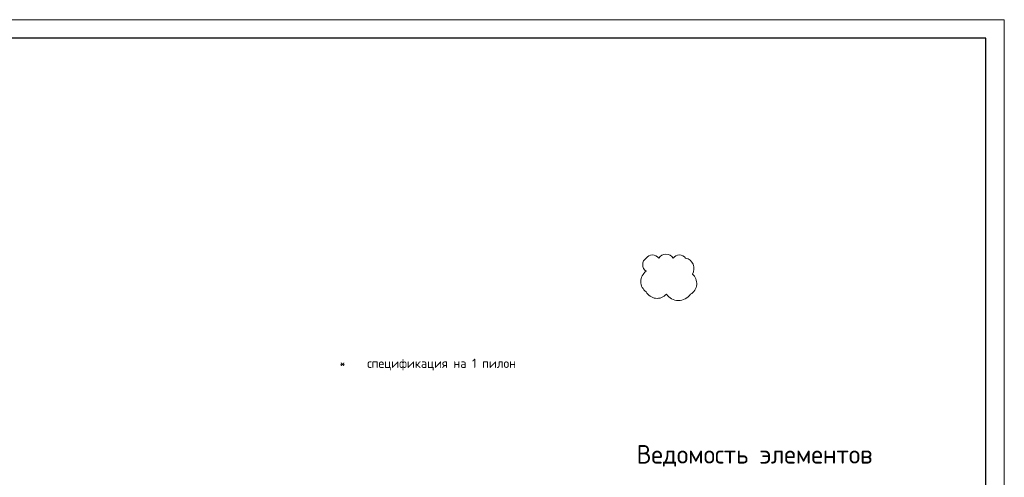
# Model space of a CAD drawing. Header units: millimetres. Extents: x 349531 to 1063351, y -131924 to 96186.
# Tile 175 of 230: x 879386 to 906016, y -48480 to -36112. Entities that reach past the tile are written whole.
import ezdxf

# ---------------------------------------------------------------- set-up
doc = ezdxf.new("R2010")
doc.units = ezdxf.units.MM
doc.layers.add('РАЗМЕРЫ', color=1, linetype='Continuous', lineweight=9)
doc.layers.add('ТОНКИЕ', color=7, linetype='Continuous', lineweight=9)
doc.layers.add('ТОЛСТЫЕ_ОСНОВНЫЕ', color=6, linetype='Continuous')
doc.styles.add('GOST-2.304_Type-B', font='GOST_Common.ttf')

# ---------------------------------------------------------------- blocks, each defined once
blk = doc.blocks.new('*U1380')
at = {"layer": 'ТОЛСТЫЕ_ОСНОВНЫЕ', "color": 6}
blk.add_lwpolyline([(20, 5), (415, 5), (415, 292), (20, 292)], close=True, dxfattribs=at)
at = {"layer": 'ТОНКИЕ'}
blk.add_lwpolyline([(0, 0), (420, 0), (420, 297), (0, 297)], close=True, dxfattribs=at)

msp = doc.modelspace()

# ---------------------------------------------------------------- linework, layer by layer
at = {"layer": 'РАЗМЕРЫ', "color": 240, "true_color": 0xed1f24}
msp.add_lwpolyline([(896329.1, -42555.7, 0.5205671), (896329.1, -42912.9, 0.5205671), (896329.1, -43467.4, 0.5205671), (896874.8, -43532.5, 0.5205671), (897527.7, -43532.5, 0.5205671), (897578.9, -42987.2, 0.5205671), (897395.5, -42555.7, 0.5205671), (897062.2, -42555.7, 0.5205671), (896668, -42555.7, 0.5205671)], format="xyb", close=True, dxfattribs=at)

# ---------------------------------------------------------------- block references
at = {"xscale": 100, "yscale": 100, "zscale": 100}
msp.add_blockref('*U1380', (864015.6, -65811.7), dxfattribs=at)

# ---------------------------------------------------------------- texts
at = {"ltscale": 100, "insert": (887785.2, -45274), "char_height": 250, "width": 17398.124, "attachment_point": 1, "style": 'GOST-2.304_Type-B'}
msp.add_mtext('\\pxi-3,l4,t4;*^Iспецификация на 1 пилон', dxfattribs=at)
at = {"layer": 'РАЗМЕРЫ', "insert": (899260, -47899.6), "char_height": 500, "attachment_point": 5, "style": 'GOST-2.304_Type-B'}
msp.add_mtext_dynamic_manual_height_columns('{\\C0;Ведомость элементов}', width=15225.227, gutter_width=15, heights=[0], dxfattribs=at)

doc.saveas('drawing.dxf')
